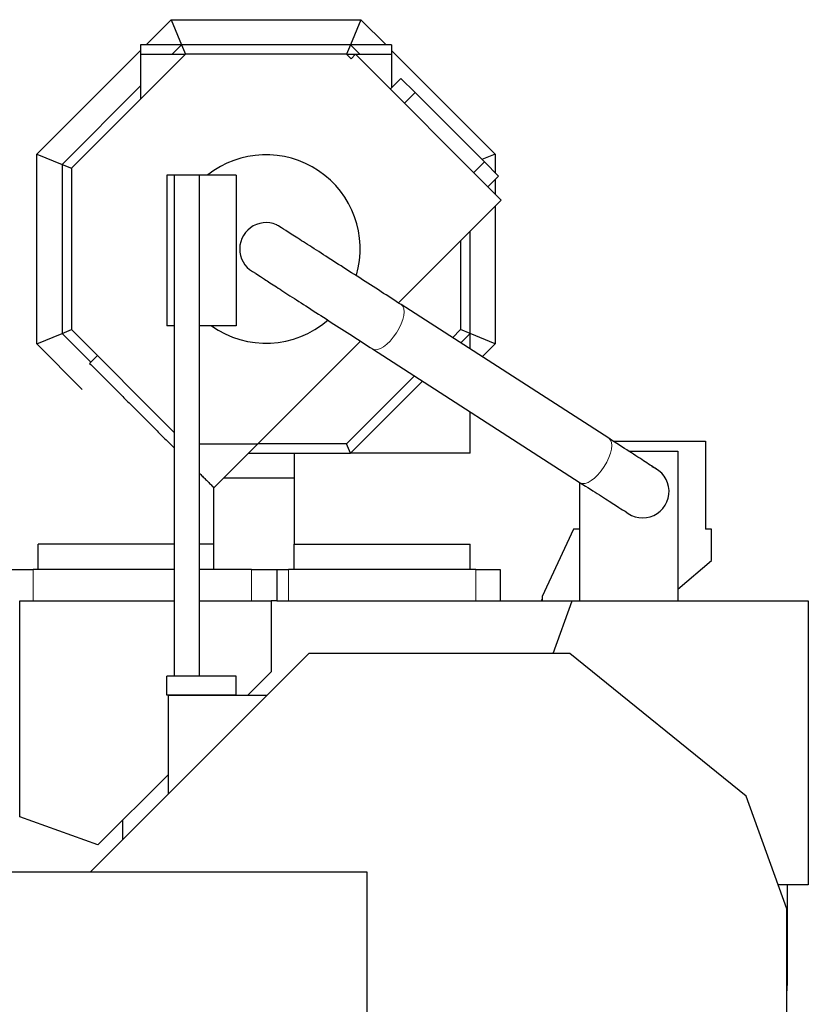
# Model space of a CAD drawing. Header units: inches. Extents: x 0 to 23760, y -13 to 16800.
# Tile 222 of 223: x 21245 to 21873, y 14053 to 14837. Entities that reach past the tile are written whole.
import ezdxf

# ---------------------------------------------------------------- set-up
doc = ezdxf.new("R2010")
doc.units = ezdxf.units.IN
doc.layers.add('254', color=7, linetype='Continuous', true_color=0xffffff)

msp = doc.modelspace()

# ---------------------------------------------------------------- linework, layer by layer
at = {"layer": '254', "color": 2, "linetype": 'Continuous', "lineweight": 25}
for p, q in [((21345.667, 14817.001), (21365.668, 14837.003)), ((21365.668, 14837.003), (21516.856, 14837.003)), ((21365.668, 14837.003), (21373.953, 14817.003)), ((21516.856, 14837.003), (21508.572, 14817.003)), ((21516.856, 14837.003), (21536.858, 14817.001)), ((21258.762, 14730.096), (21341.262, 14812.596)), ((21373.953, 14817.003), (21341.262, 14817.003)), ((21341.262, 14817.003), (21341.262, 14809.502)), ((21373.953, 14817.003), (21366.452, 14809.502)), ((21508.572, 14817.003), (21373.953, 14817.003)), ((21373.953, 14817.003), (21377.059, 14809.503)), ((21508.572, 14817.003), (21505.466, 14809.503)), ((21516.073, 14809.502), (21508.572, 14817.003)), ((21541.262, 14817.003), (21508.572, 14817.003)), ((21541.262, 14817.003), (21541.262, 14809.502)), ((21541.263, 14812.596), (21623.762, 14730.096)), ((21377.059, 14809.503), (21286.262, 14718.706)), ((21341.262, 14809.503), (21377.059, 14809.503)), ((21341.262, 14809.503), (21341.262, 14773.706)), ((21505.466, 14809.503), (21377.059, 14809.503)), ((21505.466, 14809.503), (21541.262, 14809.503)), ((21509.001, 14805.967), (21505.466, 14809.503)), ((21512.537, 14809.503), (21509.001, 14805.967)), ((21628.646, 14693.393), (21512.537, 14809.503)), ((21541.262, 14809.503), (21541.262, 14782.787)), ((21540.257, 14781.782), (21548.743, 14790.267)), ((21548.743, 14790.267), (21560.056, 14778.953)), ((21341.262, 14784.312), (21278.762, 14721.812)), ((21542.026, 14783.549), (21541.263, 14784.312)), ((21560.056, 14778.953), (21615.211, 14723.799)), ((21258.762, 14730.096), (21278.762, 14721.812)), ((21258.762, 14578.909), (21258.762, 14730.096)), ((21623.762, 14730.096), (21613.263, 14725.747)), ((21623.762, 14730.096), (21623.762, 14715.247)), ((21278.762, 14721.812), (21286.262, 14718.706)), ((21278.762, 14721.812), (21278.762, 14587.193)), ((21286.262, 14718.706), (21286.262, 14590.299)), ((21626.524, 14712.485), (21615.211, 14723.799)), ((21368.088, 14713.393), (21362.352, 14713.393)), ((21362.352, 14713.393), (21362.352, 14593.393)), ((21368.088, 14713.393), (21368.088, 14314.503)), ((21388.088, 14713.393), (21368.088, 14713.393)), ((21417.372, 14713.393), (21388.088, 14713.393)), ((21388.088, 14713.393), (21388.088, 14314.503)), ((21417.372, 14713.393), (21417.372, 14593.393)), ((21626.524, 14712.485), (21618.039, 14704)), ((21623.762, 14709.722), (21623.762, 14698.276)), ((21628.646, 14693.393), (21546.815, 14611.562)), ((21623.762, 14688.508), (21623.762, 14578.909)), ((21603.762, 14587.193), (21603.762, 14668.509)), ((21596.262, 14661.01), (21596.262, 14590.299)), ((21714.289, 14503.826), (21548.848, 14610.259)), ((21368.088, 14593.393), (21362.352, 14593.393)), ((21417.372, 14593.393), (21388.088, 14593.393)), ((21258.762, 14578.909), (21278.762, 14587.193)), ((21278.762, 14587.193), (21286.262, 14590.299)), ((21278.762, 14587.193), (21301.61, 14564.346)), ((21286.262, 14590.299), (21368.087, 14508.474)), ((21596.262, 14590.299), (21589.846, 14583.883)), ((21603.762, 14587.193), (21596.262, 14590.299)), ((21596.3, 14579.731), (21603.762, 14587.193)), ((21623.762, 14578.909), (21603.762, 14587.193)), ((21603.762, 14574.931), (21603.762, 14587.193)), ((21294.87, 14542.801), (21258.762, 14578.909)), ((21516.431, 14581.179), (21434.755, 14499.503)), ((21623.762, 14578.909), (21613.512, 14568.658)), ((21306.912, 14569.65), (21300.762, 14563.5)), ((21526.125, 14574.937), (21691.565, 14468.504)), ((21559.456, 14553.493), (21505.466, 14499.503)), ((21508.572, 14492.003), (21565.911, 14549.341)), ((21603.762, 14492.003), (21603.762, 14524.992)), ((21388.088, 14499.503), (21434.755, 14499.503)), ((21434.755, 14499.503), (21399.757, 14464.505)), ((21505.466, 14499.503), (21434.755, 14499.503)), ((21508.572, 14492.003), (21505.466, 14499.503)), ((21717.893, 14501.503), (21791.22, 14501.503)), ((21791.22, 14501.503), (21791.22, 14431.503)), ((21427.256, 14492.003), (21508.572, 14492.003)), ((21730.303, 14493.503), (21769.223, 14493.503)), ((21769.223, 14493.503), (21769.223, 14374.503)), ((21463.757, 14472.003), (21407.255, 14472.003)), ((21691.22, 14431.503), (21691.22, 14468.726)), ((21691.223, 14374.503), (21691.223, 14468.723)), ((21686.22, 14431.503), (21661.22, 14377.89)), ((21691.22, 14431.503), (21686.22, 14431.503)), ((21796.22, 14431.503), (21791.22, 14431.503)), ((21796.22, 14406.503), (21796.22, 14431.503)), ((21259.758, 14419.503), (21259.757, 14419.503)), ((21259.757, 14419.503), (21259.758, 14419.503)), ((21259.757, 14399.503), (21259.757, 14419.503)), ((21399.757, 14399.503), (21399.757, 14419.503)), ((21399.757, 14419.503), (21399.758, 14419.503)), ((21463.757, 14399.503), (21463.757, 14419.503)), ((21463.761, 14419.503), (21463.766, 14419.503)), ((21603.762, 14399.503), (21603.762, 14419.503)), ((21769.223, 14383.849), (21796.22, 14406.503)), ((21235.757, 14399.503), (21255.757, 14399.503)), ((21368.085, 14399.503), (21255.757, 14399.503)), ((21429.757, 14399.503), (21388.087, 14399.503)), ((21429.757, 14399.503), (21449.757, 14399.503)), ((21449.757, 14399.503), (21449.757, 14374.503)), ((21449.757, 14399.503), (21459.257, 14399.503)), ((21608.257, 14399.503), (21459.257, 14399.503)), ((21608.257, 14399.503), (21627.757, 14399.503)), ((21627.757, 14399.503), (21627.757, 14374.503)), ((21245.02, 14374.503), (21368.087, 14374.503)), ((21245.02, 14202.503), (21245.02, 14374.503)), ((21388.086, 14374.503), (21445.262, 14374.503)), ((21449.757, 14374.503), (21445.261, 14374.503)), ((21445.262, 14374.503), (21445.262, 14318.079)), ((21449.762, 14374.503), (21685.219, 14374.503)), ((21661.22, 14375.898), (21660.321, 14374.501)), ((21661.22, 14377.89), (21661.22, 14374.501)), ((21669.933, 14332.503), (21685.22, 14374.503)), ((21685.22, 14374.503), (21873.22, 14374.503)), ((21873.22, 14374.503), (21873.22, 14148.518)), ((21475.22, 14332.503), (21301.236, 14158.519)), ((21683.28, 14332.503), (21475.22, 14332.503)), ((21823.587, 14219.004), (21683.28, 14332.503)), ((21445.262, 14318.079), (21426.684, 14299.501)), ((21362.352, 14299.503), (21362.352, 14314.503)), ((21368.088, 14314.503), (21362.352, 14314.503)), ((21388.088, 14314.503), (21368.088, 14314.503)), ((21417.372, 14314.503), (21388.088, 14314.503)), ((21417.372, 14299.503), (21417.372, 14314.503)), ((21417.372, 14299.503), (21362.352, 14299.503)), ((21363.22, 14299.503), (21442.22, 14299.503)), ((21363.22, 14299.503), (21363.22, 14220.502)), ((21363.221, 14236.038), (21307.381, 14180.198)), ((21856.22, 14129.345), (21823.587, 14219.004)), ((21307.381, 14180.198), (21245.02, 14202.503)), ((21327.22, 14184.502), (21327.22, 14200.037)), ((21521.72, 14158.518), (21227.22, 14158.518)), ((21521.72, 14019.78), (21521.72, 14158.518)), ((21873.22, 14148.518), (21849.242, 14148.518)), ((21856.489, 14148.517), (21856.489, 14068.25)), ((21856.22, 13827.503), (21856.22, 14129.345))]:
    msp.add_line(p, q, dxfattribs=at)
at = {"layer": '254', "color": 110, "linetype": 'Continuous', "lineweight": 13}
for p, q in [((21560.056, 14778.953), (21551.571, 14770.468)), ((21606.725, 14715.314), (21615.211, 14723.799)), ((21548.848, 14610.259), (21548.816, 14610.28)), ((21255.757, 14399.503), (21255.757, 14374.503)), ((21429.757, 14374.503), (21429.757, 14399.503)), ((21459.257, 14399.503), (21459.257, 14374.503)), ((21608.257, 14374.503), (21608.257, 14399.503))]:
    msp.add_line(p, q, dxfattribs=at)
at = {"layer": '254', "color": 2, "linetype": 'Continuous', "lineweight": 25}
for centre, radius, start, end in [((21441.262, 14654.503), 75, 343.839375, 128.255625), ((21441.262, 14654.503), 21, 66.391875, 246.69), ((21441.262, 14654.503), 75, 234.568125, 310.9725), ((21741.262, 14461.503), 21, 228.110625, 68.97375), ((21579.286, 14080.505), 277.474, 356.425631, 357.468643)]:
    msp.add_arc(centre, radius, start, end, dxfattribs=at)
at = {"layer": '254', "color": 110, "linetype": 'Continuous', "lineweight": 13}
for centre in [(21537.486, 14592.598), (21702.927, 14486.165)]:
    msp.add_ellipse(centre, major_axis=(11.362, 17.661), ratio=0.4302088, start_param=3.1415927, end_param=6.2831853, dxfattribs=at)
at = {"layer": '254', "color": 2, "linetype": 'Continuous', "lineweight": 25}
for points, knots in [([(21548.852, 14610.257), (21543.679, 14613.585), (21533.055, 14620.416), (21515.809, 14631.496), (21498.741, 14642.451), (21482.805, 14652.668), (21469.052, 14661.472), (21458.307, 14668.33), (21451.475, 14672.661), (21449.809, 14673.685), (21449.682, 14673.741)], [0, 0, 0, 0, 0.1227865, 0.2461669, 0.3701542, 0.4949445, 0.6204192, 0.7463892, 0.872957, 1, 1, 1, 1]), ([(21432.823, 14635.27), (21432.809, 14635.256), (21433.943, 14634.48), (21439.508, 14630.838), (21449.05, 14624.645), (21461.694, 14616.467), (21476.728, 14606.76), (21493.2, 14596.138), (21510.214, 14585.177), (21520.872, 14578.317), (21526.121, 14574.94)], [0, 0, 0, 0, 0.1134109, 0.2380882, 0.3633227, 0.4892536, 0.6159057, 0.7432291, 0.871268, 1, 1, 1, 1]), ([(21755.279, 14477.14), (21755.033, 14477.35), (21752.816, 14478.867), (21744.144, 14484.545), (21730.988, 14493.068), (21720.228, 14500.005), (21714.293, 14503.823)], [0, 0, 0, 0, 0.253697, 0.5051313, 0.7538941, 1, 1, 1, 1]), ([(21603.762, 14492.003), (21580.429, 14492.003), (21548.699, 14492.003), (21516.968, 14492.003), (21508.572, 14492.003)], [0, 0, 0, 0, 0.7353833, 1, 1, 1, 1]), ([(21691.561, 14468.507), (21697.234, 14464.857), (21707.275, 14458.411), (21719.026, 14450.911), (21725.828, 14446.629), (21727.236, 14445.807), (21727.272, 14445.828)], [0, 0, 0, 0, 0.2626368, 0.5223869, 0.7792123, 1, 1, 1, 1]), ([(21463.783, 14419.503), (21463.784, 14419.503), (21463.829, 14419.503), (21464.042, 14419.503), (21464.394, 14419.503), (21465.039, 14419.503), (21466.31, 14419.503), (21468.865, 14419.503), (21473.968, 14419.503), (21484.178, 14419.503), (21504.594, 14419.503), (21545.428, 14419.503), (21580.429, 14419.503), (21603.762, 14419.503)], [0, 0, 0, 0, 0.0000585, 0.0020115, 0.0039645, 0.0078705, 0.0156826, 0.0313066, 0.0625548, 0.1250512, 0.2500439, 0.5000292, 1, 1, 1, 1])]:
    msp.add_open_spline(points, degree=3, knots=knots, dxfattribs=at)
for points, degree in [([(21300.762, 14563.5), (21368.086, 14496.176)], 1), ([(21463.757, 14492.003), (21463.757, 14455.753), (21463.757, 14419.503)], 2), ([(21463.757, 14492.003), (21463.757, 14455.753), (21463.757, 14419.503)], 2), ([(21388.086, 14476.176), (21398.19, 14466.073)], 1), ([(21398.19, 14466.073), (21398.973, 14465.289)], 1), ([(21398.973, 14465.289), (21399.358, 14464.905)], 1), ([(21399.358, 14464.905), (21399.571, 14464.692)], 1), ([(21399.758, 14419.503), (21399.758, 14442.004), (21399.758, 14464.505)], 2), ([(21399.758, 14419.503), (21399.758, 14442.004), (21399.758, 14464.505)], 2), ([(21368.087, 14419.503), (21259.757, 14419.503)], 1), ([(21399.757, 14419.503), (21388.087, 14419.503)], 1)]:
    msp.add_open_spline(points, degree=degree, dxfattribs=at)

doc.saveas('drawing.dxf')
